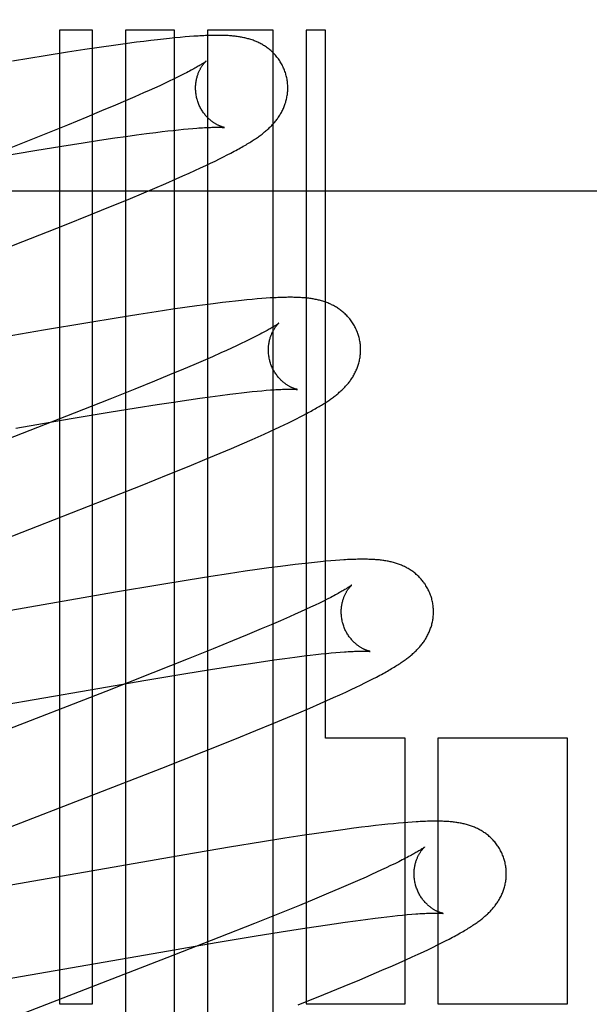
# Model space of a CAD drawing. Header units: inches. Extents: x 0 to 218, y 0 to 141.
# Tile 36 of 76: x 67.332 to 67.456, y 72.63 to 72.844. Entities that reach past the tile are written whole.
import ezdxf

# ---------------------------------------------------------------- set-up
doc = ezdxf.new("R2010")
doc.units = ezdxf.units.IN
doc.header["$LTSCALE"] = 11.987179
doc.header["$MEASUREMENT"] = 0
doc.linetypes.add('HIDDEN', pattern=[0.2, 0.1, -0.1])
doc.layers.add('DEFAULT_2', color=8, linetype='HIDDEN')

msp = doc.modelspace()

# ---------------------------------------------------------------- linework, layer by layer
at = {"layer": 'DEFAULT_2', "color": 8, "linetype": 'HIDDEN'}
for p, q in [((67.341, 72.84126), (67.341, 72.63021)), ((67.34814, 72.84126), (67.341, 72.84126)), ((67.34814, 72.63021), (67.34814, 72.84126)), ((67.35528, 72.84126), (67.35528, 72.53546)), ((67.36588, 72.84126), (67.35528, 72.84126)), ((67.36588, 72.48202), (67.36588, 72.84126)), ((67.36818, 72.83982), (67.36712, 72.83973)), ((67.36917, 72.8399), (67.36818, 72.83982)), ((67.37011, 72.83997), (67.36917, 72.8399)), ((67.37302, 72.84126), (67.37302, 72.47239)), ((67.38731, 72.84126), (67.37302, 72.84126)), ((67.38731, 72.45714), (67.38731, 72.84126)), ((67.39445, 72.84126), (67.39445, 72.63021)), ((67.3986, 72.84126), (67.39445, 72.84126)), ((67.3986, 72.68781), (67.3986, 72.84126)), ((67.35269, 72.83798), (67.35008, 72.83761)), ((67.35521, 72.83833), (67.35269, 72.83798)), ((67.35766, 72.83866), (67.35521, 72.83833)), ((67.35925, 72.83886), (67.35766, 72.83866)), ((67.36076, 72.83905), (67.35925, 72.83886)), ((67.36219, 72.83922), (67.36076, 72.83905)), ((67.36354, 72.83937), (67.36219, 72.83922)), ((67.36481, 72.8395), (67.36354, 72.83937)), ((67.366, 72.83962), (67.36481, 72.8395)), ((67.36712, 72.83973), (67.366, 72.83962)), ((67.33787, 72.83572), (67.33075, 72.83456)), ((67.34273, 72.83649), (67.33787, 72.83572)), ((67.34648, 72.83707), (67.34273, 72.83649)), ((67.35008, 72.83761), (67.34648, 72.83707)), ((67.36739, 72.8315), (67.36657, 72.83109)), ((67.36815, 72.83189), (67.36739, 72.8315)), ((67.36269, 72.82925), (67.36158, 72.82874)), ((67.36375, 72.82974), (67.36269, 72.82925)), ((67.36475, 72.83021), (67.36375, 72.82974)), ((67.36569, 72.83066), (67.36475, 72.83021)), ((67.36657, 72.83109), (67.36569, 72.83066)), ((67.3592, 72.82767), (67.35728, 72.82683)), ((67.36042, 72.82822), (67.3592, 72.82767)), ((67.36158, 72.82874), (67.36042, 72.82822)), ((67.3531, 72.82503), (67.35009, 72.82377)), ((67.35525, 72.82595), (67.3531, 72.82503)), ((67.35728, 72.82683), (67.35525, 72.82595)), ((67.35009, 72.82377), (67.34689, 72.82244)), ((67.34268, 72.82072), (67.3373, 72.81855)), ((67.34689, 72.82244), (67.34268, 72.82072)), ((67.3373, 72.81855), (67.32967, 72.81552)), ((67.35535, 72.81826), (67.35764, 72.81858)), ((67.35764, 72.81858), (67.35982, 72.81887)), ((67.35982, 72.81887), (67.36188, 72.81913)), ((67.36188, 72.81913), (67.36319, 72.81929)), ((67.36319, 72.81929), (67.36444, 72.81944)), ((67.36444, 72.81944), (67.36564, 72.81957)), ((67.36564, 72.81957), (67.36678, 72.8197)), ((67.36678, 72.8197), (67.36787, 72.8198)), ((67.36787, 72.8198), (67.36889, 72.8199)), ((67.36889, 72.8199), (67.36985, 72.81998)), ((67.34148, 72.81614), (67.3461, 72.81687)), ((67.3461, 72.81687), (67.34961, 72.81741)), ((67.34961, 72.81741), (67.35296, 72.81791)), ((67.35296, 72.81791), (67.35535, 72.81826)), ((67.32739, 72.81381), (67.33563, 72.81519)), ((67.33563, 72.81519), (67.34148, 72.81614)), ((67.37652, 72.81381), (67.37735, 72.81423)), ((67.37735, 72.81423), (67.37812, 72.81464)), ((67.37268, 72.81194), (67.37373, 72.81244)), ((67.37373, 72.81244), (67.37472, 72.81292)), ((67.37472, 72.81292), (67.37565, 72.81338)), ((67.37565, 72.81338), (67.37652, 72.81381)), ((67.3677, 72.80967), (67.36906, 72.81028)), ((67.36906, 72.81028), (67.37034, 72.81086)), ((67.37034, 72.81086), (67.37155, 72.81141)), ((67.37155, 72.81141), (67.37268, 72.81194)), ((67.36164, 72.80704), (67.36399, 72.80804)), ((67.36399, 72.80804), (67.36626, 72.80903)), ((67.36626, 72.80903), (67.3677, 72.80967)), ((67.1768, 72.80646), (67.6768, 72.80646)), ((67.35586, 72.80461), (67.35922, 72.80601)), ((67.35922, 72.80601), (67.36164, 72.80704)), ((67.35236, 72.80317), (67.35586, 72.80461)), ((67.34779, 72.80132), (67.35236, 72.80317)), ((67.34206, 72.79902), (67.34779, 72.80132)), ((67.333, 72.79545), (67.34206, 72.79902)), ((67.29017, 72.77883), (67.333, 72.79545)), ((67.3763, 72.78222), (67.37478, 72.78204)), ((67.37774, 72.7824), (67.3763, 72.78222)), ((67.37911, 72.78255), (67.37774, 72.7824)), ((67.3804, 72.78269), (67.37911, 72.78255)), ((67.38161, 72.78281), (67.3804, 72.78269)), ((67.38275, 72.78292), (67.38161, 72.78281)), ((67.38381, 72.78302), (67.38275, 72.78292)), ((67.38482, 72.7831), (67.38381, 72.78302)), ((67.38576, 72.78317), (67.38482, 72.7831)), ((67.3619, 72.78022), (67.35814, 72.77964)), ((67.36553, 72.78077), (67.3619, 72.78022)), ((67.36815, 72.78114), (67.36553, 72.78077)), ((67.37071, 72.7815), (67.36815, 72.78114)), ((67.37319, 72.78183), (67.37071, 72.7815)), ((67.37478, 72.78204), (67.37319, 72.78183)), ((67.34712, 72.77786), (67.33749, 72.77624)), ((67.35324, 72.77886), (67.34712, 72.77786)), ((67.35814, 72.77964), (67.35324, 72.77886)), ((67.33749, 72.77624), (67.29226, 72.76837)), ((67.38128, 72.77378), (67.38033, 72.77332)), ((67.38217, 72.77421), (67.38128, 72.77378)), ((67.383, 72.77462), (67.38217, 72.77421)), ((67.38378, 72.77501), (67.383, 72.77462)), ((67.37714, 72.77184), (67.37596, 72.77132)), ((67.37826, 72.77235), (67.37714, 72.77184)), ((67.37932, 72.77285), (67.37826, 72.77235)), ((67.38033, 72.77332), (67.37932, 72.77285)), ((67.37214, 72.76963), (67.37006, 72.76874)), ((67.37411, 72.77049), (67.37214, 72.76963)), ((67.37596, 72.77132), (67.37411, 72.77049)), ((67.36787, 72.76781), (67.3648, 72.76653)), ((67.37006, 72.76874), (67.36787, 72.76781)), ((67.36156, 72.76519), (67.35728, 72.76345)), ((67.3648, 72.76653), (67.36156, 72.76519)), ((67.35728, 72.76345), (67.35185, 72.76127)), ((67.38161, 72.7628), (67.38275, 72.76292)), ((67.38275, 72.76292), (67.38382, 72.76303)), ((67.38382, 72.76303), (67.38484, 72.76312)), ((67.38484, 72.76312), (67.38579, 72.76321)), ((67.35185, 72.76127), (67.34415, 72.75822)), ((67.36567, 72.76066), (67.369, 72.76116)), ((67.369, 72.76116), (67.37138, 72.7615)), ((67.37138, 72.7615), (67.37366, 72.76182)), ((67.37366, 72.76182), (67.37583, 72.7621)), ((67.37583, 72.7621), (67.37788, 72.76236)), ((67.37788, 72.76236), (67.37918, 72.76252)), ((67.37918, 72.76252), (67.38042, 72.76267)), ((67.38042, 72.76267), (67.38161, 72.7628)), ((67.35172, 72.75845), (67.35756, 72.7594)), ((67.35756, 72.7594), (67.36216, 72.76013)), ((67.36216, 72.76013), (67.36567, 72.76066)), ((67.33149, 72.75501), (67.3435, 72.75707)), ((67.34415, 72.75822), (67.33287, 72.75381)), ((67.3435, 72.75707), (67.35172, 72.75845)), ((67.39062, 72.75619), (67.3915, 72.75662)), ((67.3915, 72.75662), (67.39233, 72.75703)), ((67.39233, 72.75703), (67.39311, 72.75743)), ((67.39311, 72.75743), (67.39385, 72.75781)), ((67.39385, 72.75781), (67.39455, 72.75818)), ((67.38653, 72.75425), (67.38765, 72.75477)), ((67.38765, 72.75477), (67.38871, 72.75526)), ((67.38871, 72.75526), (67.3897, 72.75574)), ((67.3897, 72.75574), (67.39062, 72.75619)), ((67.33287, 72.75381), (67.29531, 72.73925)), ((67.38054, 72.75158), (67.3827, 72.75253)), ((67.3827, 72.75253), (67.38405, 72.75313)), ((67.38405, 72.75313), (67.38532, 72.7537)), ((67.38532, 72.7537), (67.38653, 72.75425)), ((67.37583, 72.74957), (67.37824, 72.75059)), ((67.37824, 72.75059), (67.38054, 72.75158)), ((67.36906, 72.74675), (67.37251, 72.74818)), ((67.37251, 72.74818), (67.37583, 72.74957)), ((67.36456, 72.74492), (67.36906, 72.74675)), ((67.3589, 72.74265), (67.36456, 72.74492)), ((67.35096, 72.73951), (67.3589, 72.74265)), ((67.33623, 72.73376), (67.35096, 72.73951)), ((67.3141, 72.7252), (67.33623, 72.73376)), ((67.38638, 72.72469), (67.38383, 72.72434)), ((67.38887, 72.72503), (67.38638, 72.72469)), ((67.39048, 72.72523), (67.38887, 72.72503)), ((67.39204, 72.72543), (67.39048, 72.72523)), ((67.39353, 72.7256), (67.39204, 72.72543)), ((67.39494, 72.72576), (67.39353, 72.7256)), ((67.39627, 72.72591), (67.39494, 72.72576)), ((67.39753, 72.72603), (67.39627, 72.72591)), ((67.39869, 72.72614), (67.39753, 72.72603)), ((67.39978, 72.72624), (67.39869, 72.72614)), ((67.40078, 72.72632), (67.39978, 72.72624)), ((67.40172, 72.72639), (67.40078, 72.72632)), ((67.37379, 72.72283), (67.36888, 72.72205)), ((67.37757, 72.72341), (67.37379, 72.72283)), ((67.3812, 72.72396), (67.37757, 72.72341)), ((67.38383, 72.72434), (67.3812, 72.72396)), ((67.36274, 72.72104), (67.35308, 72.71942)), ((67.36888, 72.72205), (67.36274, 72.72104)), ((67.35308, 72.71942), (67.30889, 72.71172)), ((67.39976, 72.71832), (67.399, 72.71793)), ((67.39536, 72.71617), (67.3943, 72.71568)), ((67.39636, 72.71664), (67.39536, 72.71617)), ((67.3973, 72.71709), (67.39636, 72.71664)), ((67.39818, 72.71752), (67.3973, 72.71709)), ((67.399, 72.71793), (67.39818, 72.71752)), ((67.39081, 72.7141), (67.38889, 72.71326)), ((67.39203, 72.71465), (67.39081, 72.7141)), ((67.39319, 72.71517), (67.39203, 72.71465)), ((67.3943, 72.71568), (67.39319, 72.71517)), ((67.38685, 72.71238), (67.38471, 72.71146)), ((67.38889, 72.71326), (67.38685, 72.71238)), ((67.38168, 72.71019), (67.37849, 72.70887)), ((67.38471, 72.71146), (67.38168, 72.71019)), ((67.37849, 72.70887), (67.37426, 72.70714)), ((67.37426, 72.70714), (67.36888, 72.70497)), ((67.38981, 72.70507), (67.39196, 72.70536)), ((67.39196, 72.70536), (67.394, 72.70562)), ((67.394, 72.70562), (67.39529, 72.70577)), ((67.39529, 72.70577), (67.39653, 72.70591)), ((67.39653, 72.70591), (67.39771, 72.70604)), ((67.39771, 72.70604), (67.39883, 72.70616)), ((67.39883, 72.70616), (67.39989, 72.70627)), ((67.39989, 72.70627), (67.4009, 72.70636)), ((67.4009, 72.70636), (67.40184, 72.70644)), ((67.36888, 72.70497), (67.36123, 72.70193)), ((67.37373, 72.70267), (67.37833, 72.70339)), ((67.37833, 72.70339), (67.38184, 72.70393)), ((67.38184, 72.70393), (67.38516, 72.70442)), ((67.38516, 72.70442), (67.38754, 72.70476)), ((67.38754, 72.70476), (67.38981, 72.70507)), ((67.36123, 72.70193), (67.35104, 72.69794)), ((67.35966, 72.70035), (67.3679, 72.70172)), ((67.3679, 72.70172), (67.37373, 72.70267)), ((67.40888, 72.70063), (67.40966, 72.70103)), ((67.34763, 72.69828), (67.35966, 72.70035)), ((67.40525, 72.69883), (67.40625, 72.69931)), ((67.40625, 72.69931), (67.40718, 72.69977)), ((67.40718, 72.69977), (67.40806, 72.70021)), ((67.40806, 72.70021), (67.40888, 72.70063)), ((67.30179, 72.6903), (67.34763, 72.69828)), ((67.35104, 72.69794), (67.30899, 72.68164)), ((67.40038, 72.69658), (67.40175, 72.6972)), ((67.40175, 72.6972), (67.40302, 72.69778)), ((67.40302, 72.69778), (67.40418, 72.69832)), ((67.40418, 72.69832), (67.40525, 72.69883)), ((67.39521, 72.69431), (67.39747, 72.69529)), ((67.39747, 72.69529), (67.39894, 72.69593)), ((67.39894, 72.69593), (67.40038, 72.69658)), ((67.39043, 72.69227), (67.39287, 72.6933)), ((67.39287, 72.6933), (67.39521, 72.69431)), ((67.38354, 72.68943), (67.38706, 72.69087)), ((67.38706, 72.69087), (67.39043, 72.69227)), ((67.37897, 72.68757), (67.38354, 72.68943)), ((67.37225, 72.68489), (67.37897, 72.68757)), ((67.41588, 72.68781), (67.3986, 72.68781)), ((67.41588, 72.63021), (67.41588, 72.68781)), ((67.42302, 72.68781), (67.42302, 72.63021)), ((67.45113, 72.68781), (67.42302, 72.68781)), ((67.45113, 72.63021), (67.45113, 72.68781)), ((67.36313, 72.6813), (67.37225, 72.68489)), ((67.33033, 72.66858), (67.36313, 72.6813)), ((67.41214, 72.66912), (67.41085, 72.66899)), ((67.41334, 72.66925), (67.41214, 72.66912)), ((67.41446, 72.66935), (67.41334, 72.66925)), ((67.41551, 72.66944), (67.41446, 72.66935)), ((67.4165, 72.66952), (67.41551, 72.66944)), ((67.41743, 72.66959), (67.4165, 72.66952)), ((67.3972, 72.6672), (67.39359, 72.66666)), ((67.39982, 72.66757), (67.3972, 72.6672)), ((67.40236, 72.66793), (67.39982, 72.66757)), ((67.40481, 72.66826), (67.40236, 72.66793)), ((67.40641, 72.66846), (67.40481, 72.66826)), ((67.40797, 72.66865), (67.40641, 72.66846)), ((67.40946, 72.66883), (67.40797, 72.66865)), ((67.41085, 72.66899), (67.40946, 72.66883)), ((67.38495, 72.6653), (67.37781, 72.66413)), ((67.38983, 72.66608), (67.38495, 72.6653)), ((67.39359, 72.66666), (67.38983, 72.66608)), ((67.37781, 72.66413), (67.36814, 72.6625)), ((67.36814, 72.6625), (67.32404, 72.65482)), ((67.41366, 72.66058), (67.41276, 72.66015)), ((67.4145, 72.661), (67.41366, 72.66058)), ((67.41528, 72.66139), (67.4145, 72.661)), ((67.40972, 72.65872), (67.4086, 72.65821)), ((67.41079, 72.65921), (67.40972, 72.65872)), ((67.4118, 72.65969), (67.41079, 72.65921)), ((67.41276, 72.66015), (67.4118, 72.65969)), ((67.40556, 72.65685), (67.40358, 72.65599)), ((67.40742, 72.65768), (67.40556, 72.65685)), ((67.4086, 72.65821), (67.40742, 72.65768)), ((67.3993, 72.65416), (67.39622, 72.65288)), ((67.40149, 72.65509), (67.3993, 72.65416)), ((67.40358, 72.65599), (67.40149, 72.65509)), ((67.39622, 72.65288), (67.39297, 72.65154)), ((67.38869, 72.6498), (67.38325, 72.64761)), ((67.39297, 72.65154), (67.38869, 72.6498)), ((67.40048, 72.64756), (67.40287, 72.6479)), ((67.40287, 72.6479), (67.40515, 72.64822)), ((67.40515, 72.64822), (67.40732, 72.64851)), ((67.40732, 72.64851), (67.40938, 72.64877)), ((67.40938, 72.64877), (67.41069, 72.64893)), ((67.41069, 72.64893), (67.41194, 72.64908)), ((67.41194, 72.64908), (67.41313, 72.64921)), ((67.41313, 72.64921), (67.41427, 72.64933)), ((67.41427, 72.64933), (67.41534, 72.64944)), ((67.41534, 72.64944), (67.41636, 72.64954)), ((67.41636, 72.64954), (67.41732, 72.64962)), ((67.38325, 72.64761), (67.37554, 72.64456)), ((67.38317, 72.64485), (67.38901, 72.6458)), ((67.38901, 72.6458), (67.39363, 72.64653)), ((67.39363, 72.64653), (67.39714, 72.64706)), ((67.39714, 72.64706), (67.40048, 72.64756)), ((67.36291, 72.6414), (67.37493, 72.64347)), ((67.37554, 72.64456), (67.36426, 72.64015)), ((67.37493, 72.64347), (67.38317, 72.64485)), ((67.42292, 72.64295), (67.4238, 72.64339)), ((67.4238, 72.64339), (67.42463, 72.64382)), ((67.42463, 72.64382), (67.42542, 72.64422)), ((67.31838, 72.63365), (67.36291, 72.6414)), ((67.41869, 72.64094), (67.41986, 72.64148)), ((67.41986, 72.64148), (67.42095, 72.642)), ((67.42095, 72.642), (67.42197, 72.64249)), ((67.42197, 72.64249), (67.42292, 72.64295)), ((67.36426, 72.64015), (67.32447, 72.62473)), ((67.41462, 72.6391), (67.41606, 72.63974)), ((67.41606, 72.63974), (67.41742, 72.64035)), ((67.41742, 72.64035), (67.41869, 72.64094)), ((67.40853, 72.63646), (67.41088, 72.63746)), ((67.41088, 72.63746), (67.41314, 72.63844)), ((67.41314, 72.63844), (67.41462, 72.6391)), ((67.40271, 72.63402), (67.40609, 72.63543)), ((67.40609, 72.63543), (67.40853, 72.63646)), ((67.3983, 72.63221), (67.40271, 72.63402)), ((67.39274, 72.62997), (67.3983, 72.63221)), ((67.341, 72.63021), (67.34814, 72.63021)), ((67.39445, 72.63021), (67.41588, 72.63021)), ((67.42302, 72.63021), (67.45113, 72.63021))]:
    msp.add_line(p, q, dxfattribs=at)
for points in [[(67.39007, 72.83164), (67.39001, 72.83185), (67.38993, 72.83209), (67.38985, 72.83234), (67.38976, 72.83258), (67.38966, 72.83282), (67.38956, 72.83306), (67.38945, 72.8333), (67.38934, 72.83353), (67.38922, 72.83376), (67.3891, 72.83398), (67.38897, 72.83421), (67.38884, 72.83442), (67.3887, 72.83464), (67.38856, 72.83485), (67.38841, 72.83506), (67.38826, 72.83526), (67.38811, 72.83546), (67.38795, 72.83565), (67.38779, 72.83584), (67.38762, 72.83602), (67.38745, 72.8362), (67.38728, 72.83638), (67.38711, 72.83654), (67.38693, 72.83671), (67.38675, 72.83687), (67.38657, 72.83702), (67.38639, 72.83718), (67.3862, 72.83732), (67.38601, 72.83746), (67.38582, 72.8376), (67.38562, 72.83773), (67.38542, 72.83786), (67.38522, 72.83799), (67.38502, 72.83811), (67.38482, 72.83823), (67.38461, 72.83834), (67.3844, 72.83845), (67.3842, 72.83855), (67.38399, 72.83865), (67.38378, 72.83875), (67.38357, 72.83884), (67.38335, 72.83893), (67.38314, 72.83901), (67.38292, 72.83909), (67.3827, 72.83917), (67.38248, 72.83924), (67.38226, 72.83932), (67.38203, 72.83938), (67.38181, 72.83944), (67.38158, 72.8395), (67.38135, 72.83956), (67.38113, 72.83961), (67.3809, 72.83966), (67.38067, 72.83971), (67.38044, 72.83975), (67.38021, 72.8398), (67.37998, 72.83983), (67.37975, 72.83987), (67.37951, 72.8399), (67.37928, 72.83994), (67.37904, 72.83996), (67.37879, 72.83999), (67.37855, 72.84002), (67.3783, 72.84004), (67.37804, 72.84006), (67.37779, 72.84008), (67.37752, 72.8401), (67.37725, 72.84011), (67.37697, 72.84012), (67.37668, 72.84013), (67.37639, 72.84014), (67.37609, 72.84015), (67.37578, 72.84016), (67.37547, 72.84016), (67.37514, 72.84016), (67.37481, 72.84016), (67.37447, 72.84016), (67.37412, 72.84015), (67.37377, 72.84014), (67.3734, 72.84013), (67.37302, 72.84012), (67.37264, 72.84011), (67.37224, 72.84009), (67.37184, 72.84007), (67.37142, 72.84005), (67.371, 72.84002), (67.37011, 72.83997)], [(67.37275, 72.83457), (67.37274, 72.83457), (67.37273, 72.83455), (67.3727, 72.83454), (67.37267, 72.83451), (67.37263, 72.83448), (67.37258, 72.83445), (67.37252, 72.8344), (67.37245, 72.83435), (67.37237, 72.83429), (67.37227, 72.83423), (67.37217, 72.83416), (67.37205, 72.83408), (67.37191, 72.83399), (67.37177, 72.8339), (67.37161, 72.8338), (67.37143, 72.83369), (67.37124, 72.83358), (67.37104, 72.83346), (67.37082, 72.83333), (67.37058, 72.8332), (67.37033, 72.83305), (67.37007, 72.83291), (67.36979, 72.83275), (67.36949, 72.83259), (67.36918, 72.83243), (67.36885, 72.83225), (67.36851, 72.83207), (67.36815, 72.83189)], [(67.3708, 72.82628), (67.37075, 72.82648), (67.37069, 72.82671), (67.37064, 72.82694), (67.3706, 72.82718), (67.37056, 72.82741), (67.37053, 72.82765), (67.37051, 72.82788), (67.37049, 72.82811), (67.37047, 72.82835), (67.37047, 72.82858), (67.37047, 72.8288), (67.37047, 72.82903), (67.37048, 72.82925), (67.3705, 72.82947), (67.37052, 72.82969), (67.37054, 72.8299), (67.37057, 72.83011), (67.3706, 72.83031), (67.37064, 72.83052), (67.37068, 72.83071), (67.37073, 72.8309), (67.37078, 72.83109), (67.37083, 72.83127), (67.37088, 72.83144), (67.37094, 72.83161), (67.371, 72.83177), (67.37106, 72.83193), (67.37112, 72.83209), (67.37118, 72.83224), (67.37124, 72.83238), (67.37131, 72.83252), (67.37137, 72.83266), (67.37144, 72.83279), (67.37151, 72.83291), (67.37157, 72.83303), (67.37164, 72.83315), (67.3717, 72.83326), (67.37177, 72.83336), (67.37183, 72.83346), (67.3719, 72.83356), (67.37196, 72.83365), (67.37203, 72.83374), (67.37209, 72.83383), (67.37215, 72.83391), (67.37221, 72.83398), (67.37227, 72.83406), (67.37232, 72.83412), (67.37238, 72.83419), (67.37243, 72.83425), (67.37248, 72.8343), (67.37252, 72.83435), (67.37256, 72.83439), (67.3726, 72.83443), (67.37264, 72.83447), (67.37267, 72.8345), (67.3727, 72.83452), (67.37272, 72.83454), (67.37273, 72.83456), (67.37275, 72.83457), (67.37275, 72.83457)], [(67.37812, 72.81464), (67.37849, 72.81483), (67.37885, 72.81502), (67.3792, 72.81521), (67.37955, 72.8154), (67.37988, 72.81558), (67.3802, 72.81576), (67.38051, 72.81594), (67.38082, 72.81612), (67.38111, 72.81629), (67.3814, 72.81646), (67.38168, 72.81662), (67.38195, 72.81679), (67.38221, 72.81695), (67.38247, 72.81711), (67.38272, 72.81727), (67.38296, 72.81743), (67.3832, 72.81758), (67.38343, 72.81773), (67.38365, 72.81788), (67.38387, 72.81803), (67.38408, 72.81818), (67.38428, 72.81833), (67.38449, 72.81848), (67.38468, 72.81863), (67.38488, 72.81877), (67.38507, 72.81892), (67.38526, 72.81907), (67.38544, 72.81922), (67.38562, 72.81937), (67.3858, 72.81953), (67.38598, 72.81968), (67.38616, 72.81984), (67.38633, 72.82), (67.3865, 72.82016), (67.38667, 72.82032), (67.38683, 72.82048), (67.387, 72.82065), (67.38716, 72.82082), (67.38732, 72.821), (67.38747, 72.82117), (67.38762, 72.82135), (67.38777, 72.82153), (67.38792, 72.82171), (67.38806, 72.82189), (67.3882, 72.82208), (67.38833, 72.82227), (67.38847, 72.82246), (67.38859, 72.82265), (67.38872, 72.82285), (67.38884, 72.82305), (67.38896, 72.82325), (67.38908, 72.82346), (67.38919, 72.82367), (67.3893, 72.82388), (67.3894, 72.82409), (67.3895, 72.82431), (67.38959, 72.82453), (67.38968, 72.82475), (67.38977, 72.82497), (67.38985, 72.82519), (67.38992, 72.82542), (67.39, 72.82565), (67.39006, 72.82588), (67.39013, 72.82612), (67.39018, 72.82636), (67.39024, 72.8266), (67.39028, 72.82684), (67.39032, 72.82709), (67.39036, 72.82734), (67.39039, 72.82759), (67.39042, 72.82784), (67.39044, 72.82809), (67.39045, 72.82835), (67.39046, 72.8286), (67.39046, 72.82886), (67.39045, 72.82912), (67.39044, 72.82937), (67.39042, 72.82963), (67.3904, 72.82989), (67.39037, 72.83015), (67.39033, 72.83041), (67.39029, 72.83066), (67.39024, 72.83092), (67.39019, 72.83117), (67.39013, 72.83142), (67.39007, 72.83164)], [(67.37675, 72.82018), (67.37675, 72.82018), (67.37675, 72.82018), (67.37673, 72.82018), (67.37671, 72.82019), (67.37668, 72.82019), (67.37664, 72.8202), (67.3766, 72.82021), (67.37655, 72.82022), (67.3765, 72.82024), (67.37644, 72.82025), (67.37637, 72.82027), (67.3763, 72.82029), (67.37623, 72.82032), (67.37615, 72.82034), (67.37607, 72.82037), (67.37598, 72.82041), (67.37589, 72.82044), (67.37579, 72.82048), (67.3757, 72.82052), (67.3756, 72.82056), (67.3755, 72.82061), (67.37539, 72.82066), (67.37528, 72.82071), (67.37517, 72.82077), (67.37506, 72.82083), (67.37494, 72.82089), (67.37482, 72.82096), (67.3747, 72.82103), (67.37458, 72.82111), (67.37445, 72.82119), (67.37433, 72.82128), (67.3742, 72.82137), (67.37407, 72.82147), (67.37393, 72.82157), (67.3738, 72.82167), (67.37367, 72.82178), (67.37353, 72.8219), (67.3734, 72.82202), (67.37326, 72.82215), (67.37312, 72.82228), (67.37299, 72.82242), (67.37285, 72.82257), (67.37271, 72.82272), (67.37258, 72.82288), (67.37245, 72.82304), (67.37231, 72.82321), (67.37219, 72.82339), (67.37206, 72.82357), (67.37194, 72.82375), (67.37182, 72.82394), (67.3717, 72.82414), (67.37159, 72.82434), (67.37148, 72.82454), (67.37138, 72.82475), (67.37128, 72.82496), (67.37118, 72.82518), (67.37109, 72.8254), (67.37101, 72.82562), (67.37093, 72.82585), (67.37086, 72.82608), (67.3708, 72.82628)], [(67.36985, 72.81998), (67.37075, 72.82006), (67.37118, 72.82009), (67.3716, 72.82012), (67.37199, 72.82014), (67.37237, 72.82016), (67.37273, 72.82018), (67.37307, 72.8202), (67.37338, 72.82021), (67.37368, 72.82022), (67.37397, 72.82023), (67.37423, 72.82024), (67.37448, 72.82025), (67.37472, 72.82025), (67.37494, 72.82025), (67.37515, 72.82025), (67.37534, 72.82025), (67.37552, 72.82025), (67.37569, 72.82025), (67.37584, 72.82024), (67.37598, 72.82024), (67.37611, 72.82023), (67.37623, 72.82022), (67.37633, 72.82022), (67.37642, 72.82021), (67.3765, 72.82021), (67.37657, 72.8202), (67.37662, 72.82019), (67.37667, 72.82019), (67.3767, 72.82019), (67.37673, 72.82018), (67.37675, 72.82018), (67.37675, 72.82018)], [(67.40586, 72.77484), (67.4058, 72.77506), (67.40572, 72.7753), (67.40564, 72.77555), (67.40555, 72.77579), (67.40545, 72.77604), (67.40535, 72.77627), (67.40524, 72.77651), (67.40513, 72.77674), (67.40501, 72.77697), (67.40489, 72.7772), (67.40476, 72.77742), (67.40463, 72.77764), (67.40449, 72.77786), (67.40435, 72.77807), (67.4042, 72.77827), (67.40405, 72.77848), (67.40389, 72.77867), (67.40373, 72.77887), (67.40357, 72.77906), (67.4034, 72.77924), (67.40324, 72.77942), (67.40306, 72.77959), (67.40289, 72.77976), (67.40271, 72.77993), (67.40253, 72.78009), (67.40235, 72.78024), (67.40216, 72.7804), (67.40197, 72.78054), (67.40178, 72.78068), (67.40159, 72.78082), (67.4014, 72.78095), (67.4012, 72.78108), (67.401, 72.78121), (67.40079, 72.78133), (67.40059, 72.78145), (67.40038, 72.78156), (67.40017, 72.78167), (67.39997, 72.78177), (67.39976, 72.78187), (67.39954, 72.78197), (67.39933, 72.78206), (67.39912, 72.78215), (67.3989, 72.78223), (67.39868, 72.78231), (67.39846, 72.78239), (67.39824, 72.78246), (67.39802, 72.78253), (67.39779, 72.7826), (67.39757, 72.78266), (67.39734, 72.78272), (67.39711, 72.78278), (67.39688, 72.78283), (67.39665, 72.78288), (67.39642, 72.78293), (67.39619, 72.78297), (67.39596, 72.78301), (67.39573, 72.78305), (67.39549, 72.78309), (67.39525, 72.78312), (67.39501, 72.78315), (67.39477, 72.78318), (67.39453, 72.78321), (67.39428, 72.78323), (67.39402, 72.78325), (67.39377, 72.78327), (67.3935, 72.78329), (67.39323, 72.78331), (67.39296, 72.78332), (67.39268, 72.78334), (67.39239, 72.78335), (67.39209, 72.78336), (67.39179, 72.78336), (67.39148, 72.78337), (67.39116, 72.78337), (67.39084, 72.78337), (67.3905, 72.78337), (67.39016, 72.78336), (67.38981, 72.78336), (67.38945, 72.78335), (67.38908, 72.78334), (67.3887, 72.78333), (67.38831, 72.78331), (67.38792, 72.78329), (67.38751, 72.78327), (67.38709, 72.78325), (67.38666, 72.78322), (67.38576, 72.78317)], [(67.38854, 72.77778), (67.38854, 72.77778), (67.38852, 72.77777), (67.3885, 72.77775), (67.38847, 72.77773), (67.38844, 72.7777), (67.38839, 72.77767), (67.38834, 72.77763), (67.38828, 72.77758), (67.3882, 72.77753), (67.38812, 72.77747), (67.38802, 72.77741), (67.38792, 72.77734), (67.3878, 72.77726), (67.38767, 72.77718), (67.38753, 72.77709), (67.38738, 72.777), (67.38722, 72.7769), (67.38704, 72.77679), (67.38685, 72.77668), (67.38665, 72.77656), (67.38644, 72.77644), (67.38621, 72.77631), (67.38597, 72.77618), (67.38571, 72.77603), (67.38543, 72.77588), (67.38514, 72.77572), (67.38483, 72.77556), (67.3845, 72.77538), (67.38415, 72.7752), (67.38378, 72.77501)], [(67.38659, 72.76949), (67.38654, 72.76968), (67.38648, 72.76992), (67.38643, 72.77015), (67.38639, 72.77039), (67.38635, 72.77062), (67.38632, 72.77085), (67.3863, 72.77109), (67.38628, 72.77132), (67.38626, 72.77155), (67.38626, 72.77178), (67.38626, 72.77201), (67.38626, 72.77223), (67.38627, 72.77245), (67.38629, 72.77267), (67.38631, 72.77289), (67.38633, 72.7731), (67.38636, 72.77331), (67.38639, 72.77352), (67.38643, 72.77372), (67.38647, 72.77391), (67.38652, 72.7741), (67.38657, 72.77429), (67.38662, 72.77447), (67.38667, 72.77464), (67.38673, 72.77481), (67.38678, 72.77497), (67.38684, 72.77513), (67.3869, 72.77529), (67.38697, 72.77544), (67.38703, 72.77558), (67.38709, 72.77572), (67.38716, 72.77586), (67.38723, 72.77599), (67.38729, 72.77611), (67.38736, 72.77623), (67.38742, 72.77635), (67.38749, 72.77646), (67.38755, 72.77656), (67.38762, 72.77666), (67.38768, 72.77676), (67.38775, 72.77685), (67.38781, 72.77694), (67.38787, 72.77703), (67.38793, 72.77711), (67.38799, 72.77719), (67.38805, 72.77726), (67.38811, 72.77733), (67.38816, 72.77739), (67.38821, 72.77745), (67.38826, 72.7775), (67.38831, 72.77755), (67.38835, 72.7776), (67.38839, 72.77764), (67.38842, 72.77767), (67.38846, 72.7777), (67.38848, 72.77773), (67.38851, 72.77775), (67.38852, 72.77777), (67.38853, 72.77778), (67.38854, 72.77778)], [(67.39455, 72.75818), (67.39489, 72.75836), (67.39521, 72.75854), (67.39553, 72.75872), (67.39584, 72.75889), (67.39613, 72.75905), (67.39642, 72.75922), (67.3967, 72.75938), (67.39697, 72.75954), (67.39724, 72.75969), (67.3975, 72.75985), (67.39775, 72.76), (67.39799, 72.76015), (67.39823, 72.7603), (67.39846, 72.76045), (67.39869, 72.76059), (67.39891, 72.76074), (67.39913, 72.76088), (67.39934, 72.76102), (67.39955, 72.76117), (67.39975, 72.76131), (67.39995, 72.76145), (67.40015, 72.76159), (67.40034, 72.76174), (67.40053, 72.76188), (67.40072, 72.76203), (67.40091, 72.76217), (67.40109, 72.76232), (67.40128, 72.76247), (67.40146, 72.76262), (67.40163, 72.76277), (67.40181, 72.76292), (67.40198, 72.76308), (67.40216, 72.76324), (67.40233, 72.7634), (67.40249, 72.76356), (67.40266, 72.76373), (67.40282, 72.7639), (67.40298, 72.76407), (67.40314, 72.76424), (67.40329, 72.76441), (67.40344, 72.76459), (67.40359, 72.76477), (67.40374, 72.76495), (67.40388, 72.76514), (67.40401, 72.76532), (67.40415, 72.76551), (67.40428, 72.7657), (67.40441, 72.76589), (67.40453, 72.76609), (67.40465, 72.76629), (67.40477, 72.76649), (67.40488, 72.7667), (67.40499, 72.76691), (67.4051, 72.76712), (67.4052, 72.76733), (67.4053, 72.76755), (67.40539, 72.76776), (67.40548, 72.76798), (67.40557, 72.7682), (67.40565, 72.76843), (67.40572, 72.76865), (67.40579, 72.76888), (67.40586, 72.76912), (67.40592, 72.76935), (67.40598, 72.76959), (67.40603, 72.76983), (67.40608, 72.77007), (67.40612, 72.77032), (67.40615, 72.77057), (67.40618, 72.77081), (67.40621, 72.77106), (67.40623, 72.77132), (67.40624, 72.77157), (67.40625, 72.77183), (67.40625, 72.77208), (67.40624, 72.77234), (67.40623, 72.77259), (67.40621, 72.77285), (67.40619, 72.77311), (67.40616, 72.77336), (67.40612, 72.77362), (67.40608, 72.77387), (67.40603, 72.77413), (67.40598, 72.77438), (67.40592, 72.77463), (67.40586, 72.77484)], [(67.39254, 72.76339), (67.39254, 72.76339), (67.39252, 72.76339), (67.3925, 72.7634), (67.39247, 72.7634), (67.39243, 72.76341), (67.39239, 72.76342), (67.39234, 72.76343), (67.39229, 72.76345), (67.39223, 72.76346), (67.39216, 72.76348), (67.39209, 72.7635), (67.39202, 72.76353), (67.39194, 72.76355), (67.39186, 72.76358), (67.39177, 72.76361), (67.39168, 72.76365), (67.39159, 72.76369), (67.39149, 72.76373), (67.39139, 72.76377), (67.39129, 72.76382), (67.39118, 72.76387), (67.39107, 72.76392), (67.39096, 72.76398), (67.39085, 72.76404), (67.39073, 72.7641), (67.39061, 72.76417), (67.39049, 72.76424), (67.39037, 72.76432), (67.39025, 72.7644), (67.39012, 72.76449), (67.38999, 72.76458), (67.38986, 72.76468), (67.38973, 72.76478), (67.38959, 72.76488), (67.38946, 72.76499), (67.38932, 72.76511), (67.38919, 72.76523), (67.38905, 72.76536), (67.38892, 72.76549), (67.38878, 72.76563), (67.38864, 72.76578), (67.38851, 72.76593), (67.38837, 72.76609), (67.38824, 72.76625), (67.38811, 72.76642), (67.38798, 72.7666), (67.38785, 72.76678), (67.38773, 72.76696), (67.38761, 72.76715), (67.38749, 72.76735), (67.38738, 72.76755), (67.38727, 72.76775), (67.38717, 72.76796), (67.38707, 72.76817), (67.38697, 72.76839), (67.38688, 72.76861), (67.3868, 72.76883), (67.38672, 72.76906), (67.38665, 72.76929), (67.38659, 72.76949)], [(67.38579, 72.76321), (67.38668, 72.76328), (67.3871, 72.76331), (67.38751, 72.76333), (67.3879, 72.76336), (67.38827, 72.76338), (67.38863, 72.7634), (67.38897, 72.76341), (67.38929, 72.76343), (67.3896, 72.76344), (67.38989, 72.76345), (67.39017, 72.76345), (67.39043, 72.76346), (67.39067, 72.76346), (67.3909, 72.76346), (67.3911, 72.76346), (67.3913, 72.76346), (67.39147, 72.76345), (67.39163, 72.76345), (67.39177, 72.76344), (67.3919, 72.76344), (67.39202, 72.76343), (67.39212, 72.76343), (67.39221, 72.76342), (67.39229, 72.76341), (67.39235, 72.76341), (67.39241, 72.7634), (67.39246, 72.7634), (67.39249, 72.76339), (67.39252, 72.76339), (67.39254, 72.76339), (67.39254, 72.76339)], [(67.42165, 72.71805), (67.42159, 72.71827), (67.42151, 72.71851), (67.42143, 72.71876), (67.42134, 72.71901), (67.42124, 72.71925), (67.42114, 72.71949), (67.42103, 72.71972), (67.42092, 72.71996), (67.4208, 72.72019), (67.42068, 72.72041), (67.42055, 72.72063), (67.42042, 72.72085), (67.42028, 72.72107), (67.42013, 72.72128), (67.41999, 72.72149), (67.41983, 72.72169), (67.41968, 72.72189), (67.41952, 72.72208), (67.41936, 72.72227), (67.41919, 72.72246), (67.41902, 72.72263), (67.41885, 72.72281), (67.41867, 72.72298), (67.41849, 72.72314), (67.41831, 72.7233), (67.41813, 72.72346), (67.41794, 72.72361), (67.41776, 72.72376), (67.41757, 72.7239), (67.41737, 72.72404), (67.41718, 72.72417), (67.41698, 72.7243), (67.41678, 72.72443), (67.41657, 72.72455), (67.41637, 72.72466), (67.41616, 72.72478), (67.41595, 72.72488), (67.41574, 72.72499), (67.41553, 72.72509), (67.41532, 72.72518), (67.41511, 72.72527), (67.41489, 72.72536), (67.41468, 72.72545), (67.41446, 72.72553), (67.41424, 72.7256), (67.41401, 72.72568), (67.41379, 72.72575), (67.41357, 72.72581), (67.41334, 72.72588), (67.41311, 72.72594), (67.41288, 72.72599), (67.41266, 72.72604), (67.41243, 72.72609), (67.4122, 72.72614), (67.41197, 72.72618), (67.41173, 72.72622), (67.4115, 72.72626), (67.41127, 72.7263), (67.41103, 72.72633), (67.41079, 72.72636), (67.41056, 72.72639), (67.41032, 72.72642), (67.41007, 72.72644), (67.40983, 72.72646), (67.40958, 72.72648), (67.40932, 72.7265), (67.40907, 72.72652), (67.40881, 72.72653), (67.40854, 72.72654), (67.40827, 72.72655), (67.408, 72.72656), (67.40772, 72.72657), (67.40743, 72.72657), (67.40714, 72.72658), (67.40684, 72.72658), (67.40654, 72.72658), (67.40622, 72.72658), (67.4059, 72.72657), (67.40557, 72.72657), (67.40524, 72.72656), (67.40489, 72.72655), (67.40454, 72.72654), (67.40417, 72.72652), (67.40379, 72.72651), (67.40341, 72.72649), (67.403, 72.72647), (67.40259, 72.72644), (67.40172, 72.72639)], [(67.40433, 72.72099), (67.40432, 72.72098), (67.40431, 72.72097), (67.40428, 72.72095), (67.40425, 72.72093), (67.40421, 72.7209), (67.40416, 72.72086), (67.4041, 72.72082), (67.40403, 72.72077), (67.40395, 72.72071), (67.40386, 72.72065), (67.40375, 72.72058), (67.40364, 72.7205), (67.40351, 72.72042), (67.40336, 72.72033), (67.4032, 72.72023), (67.40303, 72.72012), (67.40284, 72.72001), (67.40264, 72.71989), (67.40242, 72.71976), (67.40219, 72.71963), (67.40194, 72.71948), (67.40167, 72.71934), (67.40139, 72.71918), (67.4011, 72.71902), (67.40079, 72.71886), (67.40046, 72.71868), (67.40012, 72.71851), (67.39976, 72.71832)], [(67.40238, 72.7127), (67.40233, 72.71289), (67.40227, 72.71313), (67.40222, 72.71336), (67.40218, 72.7136), (67.40214, 72.71383), (67.40211, 72.71407), (67.40209, 72.7143), (67.40207, 72.71454), (67.40206, 72.71477), (67.40205, 72.715), (67.40205, 72.71522), (67.40205, 72.71545), (67.40206, 72.71567), (67.40208, 72.71589), (67.4021, 72.71611), (67.40212, 72.71632), (67.40215, 72.71653), (67.40219, 72.71674), (67.40223, 72.71694), (67.40227, 72.71714), (67.40231, 72.71733), (67.40236, 72.71751), (67.40241, 72.71769), (67.40247, 72.71787), (67.40252, 72.71804), (67.40258, 72.7182), (67.40264, 72.71836), (67.4027, 72.71851), (67.40276, 72.71866), (67.40283, 72.71881), (67.40289, 72.71895), (67.40296, 72.71908), (67.40302, 72.71921), (67.40309, 72.71934), (67.40316, 72.71946), (67.40322, 72.71957), (67.40329, 72.71968), (67.40336, 72.71979), (67.40342, 72.71989), (67.40349, 72.71999), (67.40355, 72.72008), (67.40361, 72.72017), (67.40367, 72.72025), (67.40374, 72.72033), (67.40379, 72.72041), (67.40385, 72.72048), (67.40391, 72.72055), (67.40396, 72.72061), (67.40401, 72.72067), (67.40406, 72.72072), (67.40411, 72.72077), (67.40415, 72.72081), (67.40419, 72.72085), (67.40422, 72.72089), (67.40425, 72.72092), (67.40428, 72.72094), (67.4043, 72.72096), (67.40432, 72.72098), (67.40433, 72.72099), (67.40433, 72.72099)], [(67.40966, 72.70103), (67.41003, 72.70123), (67.4104, 72.70142), (67.41075, 72.70161), (67.4111, 72.7018), (67.41143, 72.70199), (67.41176, 72.70217), (67.41207, 72.70235), (67.41238, 72.70252), (67.41268, 72.7027), (67.41297, 72.70287), (67.41326, 72.70304), (67.41353, 72.70321), (67.4138, 72.70337), (67.41406, 72.70353), (67.41431, 72.70369), (67.41455, 72.70385), (67.41479, 72.70401), (67.41502, 72.70416), (67.41525, 72.70431), (67.41547, 72.70447), (67.41568, 72.70462), (67.41589, 72.70476), (67.41609, 72.70491), (67.41629, 72.70506), (67.41648, 72.70521), (67.41667, 72.70536), (67.41686, 72.70551), (67.41704, 72.70566), (67.41722, 72.70581), (67.4174, 72.70596), (67.41758, 72.70611), (67.41775, 72.70627), (67.41793, 72.70643), (67.4181, 72.70659), (67.41826, 72.70675), (67.41843, 72.70692), (67.41859, 72.70708), (67.41875, 72.70725), (67.41891, 72.70743), (67.41907, 72.7076), (67.41922, 72.70778), (67.41937, 72.70796), (67.41951, 72.70814), (67.41965, 72.70833), (67.41979, 72.70851), (67.41993, 72.7087), (67.42006, 72.70889), (67.42018, 72.70908), (67.42031, 72.70928), (67.42043, 72.70948), (67.42055, 72.70968), (67.42066, 72.70989), (67.42078, 72.7101), (67.42088, 72.71031), (67.42099, 72.71052), (67.42108, 72.71074), (67.42118, 72.71096), (67.42127, 72.71118), (67.42135, 72.7114), (67.42143, 72.71162), (67.42151, 72.71185), (67.42158, 72.71208), (67.42165, 72.71231), (67.42171, 72.71255), (67.42177, 72.71279), (67.42182, 72.71303), (67.42187, 72.71327), (67.42191, 72.71352), (67.42194, 72.71376), (67.42197, 72.71401), (67.422, 72.71426), (67.42202, 72.71452), (67.42203, 72.71477), (67.42204, 72.71503), (67.42204, 72.71528), (67.42203, 72.71554), (67.42202, 72.7158), (67.42201, 72.71605), (67.42198, 72.71631), (67.42195, 72.71657), (67.42192, 72.71683), (67.42187, 72.71708), (67.42182, 72.71734), (67.42177, 72.71759), (67.42171, 72.71784), (67.42165, 72.71805)], [(67.40833, 72.7066), (67.40833, 72.7066), (67.40833, 72.7066), (67.40832, 72.7066), (67.40829, 72.7066), (67.40827, 72.70661), (67.40823, 72.70662), (67.40819, 72.70663), (67.40814, 72.70664), (67.40809, 72.70665), (67.40803, 72.70667), (67.40797, 72.70669), (67.4079, 72.70671), (67.40782, 72.70673), (67.40775, 72.70676), (67.40766, 72.70679), (67.40758, 72.70682), (67.40749, 72.70685), (67.40739, 72.70689), (67.4073, 72.70693), (67.4072, 72.70697), (67.40709, 72.70702), (67.40699, 72.70707), (67.40688, 72.70712), (67.40677, 72.70718), (67.40666, 72.70724), (67.40654, 72.7073), (67.40642, 72.70737), (67.4063, 72.70744), (67.40618, 72.70752), (67.40605, 72.7076), (67.40592, 72.70769), (67.40579, 72.70778), (67.40566, 72.70787), (67.40553, 72.70797), (67.4054, 72.70808), (67.40526, 72.70819), (67.40513, 72.70831), (67.40499, 72.70843), (67.40485, 72.70856), (67.40472, 72.70869), (67.40458, 72.70883), (67.40444, 72.70898), (67.40431, 72.70913), (67.40417, 72.70929), (67.40404, 72.70945), (67.4039, 72.70962), (67.40378, 72.70979), (67.40365, 72.70997), (67.40352, 72.71016), (67.4034, 72.71035), (67.40329, 72.71055), (67.40317, 72.71075), (67.40306, 72.71095), (67.40296, 72.71116), (67.40286, 72.71138), (67.40277, 72.71159), (67.40268, 72.71181), (67.40259, 72.71204), (67.40251, 72.71226), (67.40244, 72.71249), (67.40238, 72.7127)], [(67.40184, 72.70644), (67.40273, 72.7065), (67.40314, 72.70653), (67.40354, 72.70656), (67.40391, 72.70658), (67.40427, 72.7066), (67.4046, 72.70661), (67.40492, 72.70663), (67.40522, 72.70664), (67.4055, 72.70665), (67.40576, 72.70666), (67.40602, 72.70666), (67.40625, 72.70667), (67.40648, 72.70667), (67.40669, 72.70667), (67.40688, 72.70667), (67.40706, 72.70667), (67.40723, 72.70666), (67.40739, 72.70666), (67.40753, 72.70665), (67.40766, 72.70665), (67.40778, 72.70664), (67.40789, 72.70664), (67.40798, 72.70663), (67.40806, 72.70663), (67.40813, 72.70662), (67.40819, 72.70661), (67.40824, 72.70661), (67.40828, 72.7066), (67.4083, 72.7066), (67.40832, 72.7066), (67.40833, 72.7066)], [(67.43744, 72.66126), (67.43738, 72.66147), (67.4373, 72.66172), (67.43722, 72.66197), (67.43713, 72.66221), (67.43703, 72.66245), (67.43693, 72.66269), (67.43683, 72.66293), (67.43671, 72.66316), (67.4366, 72.66339), (67.43647, 72.66361), (67.43634, 72.66384), (67.43621, 72.66405), (67.43607, 72.66427), (67.43593, 72.66448), (67.43578, 72.66469), (67.43563, 72.66489), (67.43548, 72.66509), (67.43532, 72.66528), (67.43516, 72.66547), (67.43499, 72.66565), (67.43482, 72.66583), (67.43465, 72.66601), (67.43448, 72.66618), (67.4343, 72.66634), (67.43412, 72.6665), (67.43394, 72.66666), (67.43375, 72.66681), (67.43356, 72.66695), (67.43338, 72.66709), (67.43318, 72.66723), (67.43299, 72.66737), (67.43279, 72.6675), (67.43259, 72.66762), (67.43239, 72.66774), (67.43218, 72.66786), (67.43198, 72.66797), (67.43177, 72.66808), (67.43156, 72.66818), (67.43135, 72.66828), (67.43114, 72.66838), (67.43093, 72.66847), (67.43071, 72.66856), (67.4305, 72.66864), (67.43028, 72.66872), (67.43006, 72.6688), (67.42984, 72.66887), (67.42962, 72.66895), (67.42939, 72.66901), (67.42917, 72.66907), (67.42894, 72.66913), (67.42871, 72.66919), (67.42849, 72.66924), (67.42826, 72.66929), (67.42803, 72.66934), (67.4278, 72.66939), (67.42756, 72.66943), (67.42733, 72.66946), (67.42709, 72.6695), (67.42686, 72.66953), (67.42662, 72.66957), (67.42638, 72.66959), (67.42613, 72.66962), (67.42588, 72.66965), (67.42563, 72.66967), (67.42538, 72.66969), (67.42511, 72.66971), (67.42485, 72.66972), (67.42457, 72.66974), (67.42429, 72.66975), (67.424, 72.66976), (67.42371, 72.66977), (67.42341, 72.66978), (67.4231, 72.66978), (67.42278, 72.66979), (67.42246, 72.66979), (67.42213, 72.66979), (67.42179, 72.66978), (67.42144, 72.66978), (67.42108, 72.66977), (67.42071, 72.66976), (67.42034, 72.66975), (67.41995, 72.66973), (67.41956, 72.66971), (67.41915, 72.66969), (67.41874, 72.66967), (67.41831, 72.66965), (67.41743, 72.66959)], [(67.42012, 72.6642), (67.42012, 72.6642), (67.4201, 72.66418), (67.42008, 72.66417), (67.42006, 72.66415), (67.42002, 72.66412), (67.41997, 72.66409), (67.41992, 72.66405), (67.41986, 72.664), (67.41979, 72.66395), (67.41971, 72.6639), (67.41961, 72.66383), (67.41951, 72.66377), (67.4194, 72.66369), (67.41927, 72.66361), (67.41914, 72.66353), (67.41899, 72.66343), (67.41882, 72.66333), (67.41865, 72.66323), (67.41845, 72.66311), (67.41825, 72.66299), (67.41802, 72.66286), (67.41778, 72.66272), (67.41753, 72.66258), (67.41725, 72.66243), (67.41696, 72.66227), (67.41666, 72.66211), (67.41634, 72.66194), (67.416, 72.66176), (67.41565, 72.66158), (67.41528, 72.66139)], [(67.41817, 72.6559), (67.41812, 72.6561), (67.41806, 72.65633), (67.41801, 72.65657), (67.41797, 72.6568), (67.41793, 72.65704), (67.4179, 72.65727), (67.41788, 72.6575), (67.41786, 72.65774), (67.41785, 72.65797), (67.41784, 72.6582), (67.41784, 72.65842), (67.41784, 72.65865), (67.41785, 72.65887), (67.41787, 72.65909), (67.41789, 72.6593), (67.41791, 72.65952), (67.41794, 72.65973), (67.41798, 72.65993), (67.41801, 72.66013), (67.41805, 72.66033), (67.4181, 72.66052), (67.41815, 72.6607), (67.4182, 72.66088), (67.41825, 72.66106), (67.41831, 72.66123), (67.41836, 72.66139), (67.41842, 72.66155), (67.41848, 72.6617), (67.41855, 72.66185), (67.41861, 72.662), (67.41867, 72.66214), (67.41874, 72.66227), (67.41881, 72.6624), (67.41887, 72.66253), (67.41894, 72.66265), (67.419, 72.66276), (67.41907, 72.66287), (67.41913, 72.66298), (67.4192, 72.66308), (67.41926, 72.66318), (67.41933, 72.66327), (67.41939, 72.66336), (67.41945, 72.66344), (67.41951, 72.66353), (67.41957, 72.6636), (67.41963, 72.66367), (67.41969, 72.66374), (67.41974, 72.66381), (67.41979, 72.66386), (67.41984, 72.66392), (67.41989, 72.66397), (67.41993, 72.66401), (67.41997, 72.66405), (67.42, 72.66409), (67.42004, 72.66412), (67.42006, 72.66415), (67.42009, 72.66417), (67.4201, 72.66418), (67.42012, 72.66419), (67.42012, 72.6642)], [(67.42542, 72.64422), (67.4258, 72.64442), (67.42616, 72.64462), (67.42652, 72.64481), (67.42687, 72.645), (67.4272, 72.64518), (67.42753, 72.64537), (67.42785, 72.64555), (67.42816, 72.64573), (67.42846, 72.6459), (67.42876, 72.64607), (67.42904, 72.64624), (67.42932, 72.64641), (67.42959, 72.64658), (67.42985, 72.64674), (67.4301, 72.6469), (67.43035, 72.64706), (67.43059, 72.64722), (67.43082, 72.64737), (67.43105, 72.64753), (67.43126, 72.64768), (67.43148, 72.64783), (67.43169, 72.64798), (67.43189, 72.64813), (67.43209, 72.64828), (67.43228, 72.64842), (67.43247, 72.64857), (67.43266, 72.64872), (67.43284, 72.64887), (67.43302, 72.64902), (67.4332, 72.64917), (67.43338, 72.64933), (67.43355, 72.64949), (67.43372, 72.64964), (67.43389, 72.6498), (67.43406, 72.64997), (67.43423, 72.65013), (67.43439, 72.6503), (67.43455, 72.65047), (67.43471, 72.65064), (67.43486, 72.65082), (67.43501, 72.651), (67.43516, 72.65117), (67.43531, 72.65136), (67.43545, 72.65154), (67.43559, 72.65173), (67.43572, 72.65191), (67.43585, 72.6521), (67.43598, 72.6523), (67.4361, 72.65249), (67.43623, 72.65269), (67.43634, 72.6529), (67.43646, 72.6531), (67.43657, 72.65331), (67.43668, 72.65352), (67.43678, 72.65374), (67.43688, 72.65395), (67.43697, 72.65417), (67.43706, 72.65439), (67.43714, 72.65461), (67.43722, 72.65483), (67.4373, 72.65506), (67.43737, 72.65529), (67.43744, 72.65552), (67.4375, 72.65576), (67.43756, 72.656), (67.43761, 72.65624), (67.43766, 72.65648), (67.4377, 72.65673), (67.43773, 72.65698), (67.43777, 72.65722), (67.43779, 72.65748), (67.43781, 72.65773), (67.43782, 72.65798), (67.43783, 72.65824), (67.43783, 72.65849), (67.43783, 72.65875), (67.43781, 72.65901), (67.4378, 72.65926), (67.43777, 72.65952), (67.43774, 72.65978), (67.43771, 72.66004), (67.43766, 72.66029), (67.43761, 72.66055), (67.43756, 72.6608), (67.4375, 72.66105), (67.43744, 72.66126)], [(67.42412, 72.64981), (67.42413, 72.64981), (67.42412, 72.64981), (67.4241, 72.64981), (67.42408, 72.64981), (67.42405, 72.64982), (67.42401, 72.64983), (67.42397, 72.64984), (67.42392, 72.64985), (67.42387, 72.64986), (67.42381, 72.64988), (67.42375, 72.6499), (67.42368, 72.64992), (67.4236, 72.64994), (67.42352, 72.64997), (67.42344, 72.65), (67.42335, 72.65003), (67.42326, 72.65007), (67.42317, 72.6501), (67.42307, 72.65014), (67.42297, 72.65019), (67.42287, 72.65023), (67.42277, 72.65028), (67.42266, 72.65034), (67.42255, 72.65039), (67.42243, 72.65045), (67.42232, 72.65052), (67.4222, 72.65059), (67.42208, 72.65066), (67.42196, 72.65074), (67.42183, 72.65082), (67.4217, 72.6509), (67.42157, 72.65099), (67.42144, 72.65109), (67.42131, 72.65119), (67.42118, 72.6513), (67.42104, 72.65141), (67.42091, 72.65152), (67.42077, 72.65165), (67.42064, 72.65177), (67.4205, 72.65191), (67.42036, 72.65205), (67.42022, 72.65219), (67.42009, 72.65235), (67.41995, 72.6525), (67.41982, 72.65267), (67.41969, 72.65284), (67.41956, 72.65301), (67.41943, 72.65319), (67.41931, 72.65338), (67.41919, 72.65357), (67.41907, 72.65376), (67.41896, 72.65396), (67.41885, 72.65417), (67.41875, 72.65438), (67.41865, 72.65459), (67.41855, 72.65481), (67.41847, 72.65503), (67.41838, 72.65525), (67.4183, 72.65548), (67.41823, 72.6557), (67.41817, 72.6559)], [(67.41732, 72.64962), (67.41822, 72.64969), (67.41865, 72.64972), (67.41906, 72.64975), (67.41945, 72.64977), (67.41982, 72.64979), (67.42017, 72.64981), (67.4205, 72.64983), (67.42081, 72.64984), (67.4211, 72.64985), (67.42138, 72.64986), (67.42164, 72.64987), (67.42189, 72.64987), (67.42212, 72.64988), (67.42234, 72.64988), (67.42254, 72.64988), (67.42273, 72.64988), (67.42291, 72.64987), (67.42307, 72.64987), (67.42322, 72.64987), (67.42336, 72.64986), (67.42349, 72.64986), (67.4236, 72.64985), (67.4237, 72.64984), (67.42379, 72.64984), (67.42387, 72.64983), (67.42394, 72.64983), (67.42399, 72.64982), (67.42404, 72.64982), (67.42407, 72.64981), (67.4241, 72.64981), (67.42412, 72.64981), (67.42412, 72.64981)]]:
    msp.add_lwpolyline(points, dxfattribs=at)

doc.saveas('drawing.dxf')
